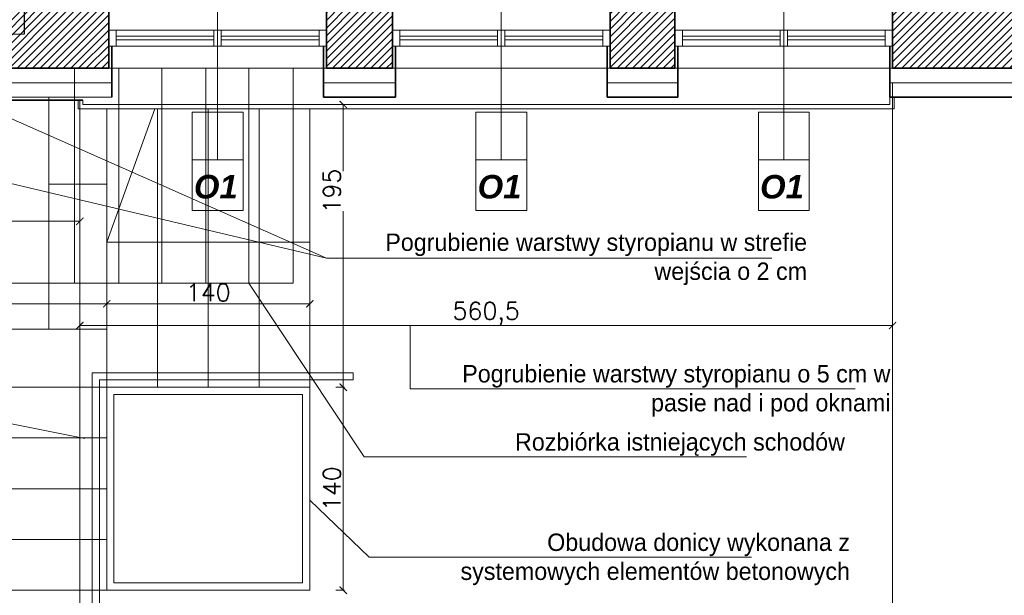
# Model space of a CAD drawing. Header units: millimetres. Extents: x -740 to 33545, y 5178 to 22494.
# Tile 130 of 250: x 10526 to 11205, y 9376 to 9773. Entities that reach past the tile are written whole.
import ezdxf
from ezdxf.lldxf.tags import DXFTag

# ---------------------------------------------------------------- set-up
doc = ezdxf.new("R2010")
doc.units = ezdxf.units.MM
doc.header["$MEASUREMENT"] = 0
doc.layers.get('Defpoints').update_dxf_attribs({"color": 252})
for name, color, linetype, lineweight in [('A_istniejÄ…ce Ĺ›ciany', 252, 'Continuous', 35), ('A_izolacja', 252, 'Continuous', 9), ('A_l.przerywana', 252, 'ICAD_ISO03W100', 9), ('A_okna wymieniane', 252, 'Continuous', 15), ('A_opisy', 252, 'Continuous', 15), ('A_Ĺ›ciany projektowane', 252, 'Continuous', 35), ('k_wyburzenia widoczne', 252, 'PNEUMATIC2', 18), ('l.przerywana', 252, 'ICAD_ISO03W100', 5), ('l.widokowa', 252, 'Continuous', 15), ('l.wypeĹ‚nien', 252, 'Continuous', 5), ('wymiarowanie', 252, 'Continuous', 9)]:
    doc.layers.add(name, color=color, linetype=linetype, lineweight=lineweight)
doc.styles.add('ARIALL', font='GOTHIC.TTF', dxfattribs={"height": 40})
doc.styles.add('ROMANS', font='romans')
doc.styles.add('styl2', font='simplex.shx')
doc.linetypes.add('BATTING', pattern='A,0.00254,-2.54,[134,ltypeshp.shx,S=2.54,R=0,X=-2.54,Y=0],-5.08,[134,ltypeshp.shx,S=2.54,R=180,X=2.54,Y=0],-2.54', length=10.16254)
tags = doc.linetypes.add('ICAD_ISO03W100', pattern=[30, 12, -18]).pattern_tags.tags
tags[6:7] = [DXFTag(74, 4), DXFTag(75, 0), DXFTag(340, '0'), DXFTag(46, 1.0), DXFTag(50, 0.0), DXFTag(44, 0.0), DXFTag(45, 0.0)]
tags[4:5] = [DXFTag(74, 4), DXFTag(75, 0), DXFTag(340, '0'), DXFTag(46, 1.0), DXFTag(50, 0.0), DXFTag(44, 0.0), DXFTag(45, 0.0)]
doc.linetypes.add('PNEUMATIC2', pattern='A,0.5,-0.25,["//",Standard,S=0.2,R=0,X=-0.1,Y=-0.1],-0.25', length=1)
doc.dimstyles.new('Skala 1-50', dxfattribs={"dimtxt": 12, "dimasz": 5, "dimexe": 1, "dimexo": 1, "dimgap": 1.5, "dimtad": 1, "dimdec": 1, "dimrnd": 0.5, "dimtxsty": 'styl2', "dimblk": 'ARCHTICK', "dimcen": 5, "dimadec": 0, "dimazin": 0, "dimtfac": 1, "dimtdec": 1, "dimtmove": 1, "dimatfit": 3, "dimldrblk": 'ARCHTICK', "dimfxl": 0, "dimlwd": -1, "dimlwe": -1, "dimarcsym": 0})

# ---------------------------------------------------------------- blocks, each defined once
blk = doc.blocks.new('_ArchTick')
at = {"color": 0, "linetype": 'ByBlock', "const_width": 0.15}
blk.add_lwpolyline([(-0.5, -0.5), (0.5, 0.5)], dxfattribs=at)
blk = doc.blocks.new('*D1743')
at = {"layer": 'Defpoints', "color": 0}
for p in [(10586.27, 9577.12), (10186.27, 9559.31), (10586.27, 9559.31)]:
    blk.add_point(p, dxfattribs=at)
at = {"layer": 'wymiarowanie', "color": 0}
for p, q in [((10186.27, 9572.12), (10186.27, 9578.12)), ((10586.27, 9572.12), (10586.27, 9578.12)), ((10186.27, 9577.12), (10586.27, 9577.12))]:
    blk.add_line(p, q, dxfattribs=at)
at = {"layer": 'wymiarowanie', "color": 0, "xscale": 5, "yscale": 5, "zscale": 5, "rotation": 180}
blk.add_blockref('_ArchTick', (10186.27, 9577.12), dxfattribs=at)
at = {"layer": 'wymiarowanie', "color": 0, "xscale": 5, "yscale": 5, "zscale": 5}
blk.add_blockref('_ArchTick', (10586.27, 9577.12), dxfattribs=at)
at = {"layer": 'wymiarowanie', "color": 0, "insert": (10386.27, 9584.92), "char_height": 12, "attachment_point": 5, "style": 'styl2'}
blk.add_mtext('400', dxfattribs=at)
blk = doc.blocks.new('*D1744')
at = {"layer": 'Defpoints', "color": 0}
for p in [(10726.27, 9577.12), (10586.27, 9559.31), (10726.27, 9552.16)]:
    blk.add_point(p, dxfattribs=at)
at = {"layer": 'wymiarowanie', "color": 0}
for p, q in [((10586.27, 9572.12), (10586.27, 9578.12)), ((10726.27, 9572.12), (10726.27, 9578.12)), ((10586.27, 9577.12), (10726.27, 9577.12))]:
    blk.add_line(p, q, dxfattribs=at)
at = {"layer": 'wymiarowanie', "color": 0, "xscale": 5, "yscale": 5, "zscale": 5, "rotation": 180}
blk.add_blockref('_ArchTick', (10586.27, 9577.12), dxfattribs=at)
at = {"layer": 'wymiarowanie', "color": 0, "xscale": 5, "yscale": 5, "zscale": 5}
blk.add_blockref('_ArchTick', (10726.27, 9577.12), dxfattribs=at)
at = {"layer": 'wymiarowanie', "color": 0, "insert": (10656.27, 9584.92), "char_height": 12, "attachment_point": 5, "style": 'styl2'}
blk.add_mtext('140', dxfattribs=at)
blk = doc.blocks.new('*D1888')
at = {"layer": 'Defpoints', "color": 0}
for p in [(10443.84, 9728.58), (10567.7, 9668.2), (10567.7, 9633.97)]:
    blk.add_point(p, dxfattribs=at)
at = {"layer": 'wymiarowanie', "color": 0}
for p, q in [((10443.84, 9638.97), (10443.84, 9632.97)), ((10567.7, 9638.97), (10567.7, 9632.97)), ((10443.84, 9633.97), (10567.7, 9633.97))]:
    blk.add_line(p, q, dxfattribs=at)
at = {"layer": 'wymiarowanie', "color": 0, "xscale": 5, "yscale": 5, "zscale": 5, "rotation": 180}
blk.add_blockref('_ArchTick', (10443.84, 9633.97), dxfattribs=at)
at = {"layer": 'wymiarowanie', "color": 0, "xscale": 5, "yscale": 5, "zscale": 5}
blk.add_blockref('_ArchTick', (10567.7, 9633.97), dxfattribs=at)
at = {"layer": 'wymiarowanie', "color": 0, "insert": (10505.77, 9641.62), "char_height": 12, "attachment_point": 5, "style": 'styl2'}
blk.add_mtext('124', dxfattribs=at)
blk = doc.blocks.new('*D1890')
at = {"layer": 'Defpoints', "color": 0}
for p in [(10567.7, 9717.58), (11128.02, 9719.58), (11128.02, 9562.04)]:
    blk.add_point(p, dxfattribs=at)
at = {"layer": 'wymiarowanie', "color": 0}
for p, q in [((10567.7, 9567.04), (10567.7, 9561.04)), ((11128.02, 9567.04), (11128.02, 9561.04)), ((10567.7, 9562.04), (11128.02, 9562.04))]:
    blk.add_line(p, q, dxfattribs=at)
at = {"layer": 'wymiarowanie', "color": 0, "xscale": 5, "yscale": 5, "zscale": 5, "rotation": 180}
blk.add_blockref('_ArchTick', (10567.7, 9562.04), dxfattribs=at)
at = {"layer": 'wymiarowanie', "color": 0, "xscale": 5, "yscale": 5, "zscale": 5}
blk.add_blockref('_ArchTick', (11128.02, 9562.04), dxfattribs=at)
at = {"layer": 'wymiarowanie', "color": 0, "insert": (10847.86, 9570.39), "char_height": 12, "attachment_point": 5, "style": 'styl2'}
blk.add_mtext('560,5', dxfattribs=at)
blk = doc.blocks.new('*D2153')
at = {"layer": 'Defpoints', "color": 0}
for p in [(10443.84, 9728.58), (10567.7, 9717.58), (10567.7, 9186.8)]:
    blk.add_point(p, dxfattribs=at)
at = {"layer": 'wymiarowanie', "color": 0}
for p, q in [((10443.84, 9191.8), (10443.84, 9185.8)), ((10567.7, 9191.8), (10567.7, 9185.8)), ((10443.84, 9186.8), (10567.7, 9186.8))]:
    blk.add_line(p, q, dxfattribs=at)
at = {"layer": 'wymiarowanie', "color": 0, "xscale": 5, "yscale": 5, "zscale": 5, "rotation": 180}
blk.add_blockref('_ArchTick', (10443.84, 9186.8), dxfattribs=at)
at = {"layer": 'wymiarowanie', "color": 0, "xscale": 5, "yscale": 5, "zscale": 5}
blk.add_blockref('_ArchTick', (10567.7, 9186.8), dxfattribs=at)
at = {"layer": 'wymiarowanie', "color": 0, "insert": (10505.77, 9194.45), "char_height": 12, "attachment_point": 5, "style": 'styl2'}
blk.add_mtext('124', dxfattribs=at)
blk = doc.blocks.new('*D2154')
at = {"layer": 'Defpoints', "color": 0}
for p in [(10737.7, 9739.58), (10567.7, 9717.58), (10737.7, 9186.8)]:
    blk.add_point(p, dxfattribs=at)
at = {"layer": 'wymiarowanie', "color": 0}
for p, q in [((10567.7, 9191.8), (10567.7, 9185.8)), ((10737.7, 9191.8), (10737.7, 9185.8)), ((10567.7, 9186.8), (10737.7, 9186.8))]:
    blk.add_line(p, q, dxfattribs=at)
at = {"layer": 'wymiarowanie', "color": 0, "xscale": 5, "yscale": 5, "zscale": 5, "rotation": 180}
blk.add_blockref('_ArchTick', (10567.7, 9186.8), dxfattribs=at)
at = {"layer": 'wymiarowanie', "color": 0, "xscale": 5, "yscale": 5, "zscale": 5}
blk.add_blockref('_ArchTick', (10737.7, 9186.8), dxfattribs=at)
at = {"layer": 'wymiarowanie', "color": 0, "insert": (10652.7, 9194.6), "char_height": 12, "attachment_point": 5, "style": 'styl2'}
blk.add_mtext('170', dxfattribs=at)
blk = doc.blocks.new('*D2155')
at = {"layer": 'Defpoints', "color": 0}
for p in [(10737.7, 9739.58), (10783.28, 9739.58), (10783.28, 9186.8)]:
    blk.add_point(p, dxfattribs=at)
at = {"layer": 'wymiarowanie', "color": 0}
for p, q in [((10737.7, 9191.8), (10737.7, 9185.8)), ((10783.28, 9191.8), (10783.28, 9185.8)), ((10737.7, 9186.8), (10783.28, 9186.8))]:
    blk.add_line(p, q, dxfattribs=at)
at = {"layer": 'wymiarowanie', "color": 0, "xscale": 5, "yscale": 5, "zscale": 5, "rotation": 180}
blk.add_blockref('_ArchTick', (10737.7, 9186.8), dxfattribs=at)
at = {"layer": 'wymiarowanie', "color": 0, "xscale": 5, "yscale": 5, "zscale": 5}
blk.add_blockref('_ArchTick', (10783.28, 9186.8), dxfattribs=at)
at = {"layer": 'wymiarowanie', "color": 0, "insert": (10760.49, 9195.15), "char_height": 12, "attachment_point": 5, "style": 'styl2'}
blk.add_mtext('45,5', dxfattribs=at)
blk = doc.blocks.new('*D2156')
at = {"layer": 'Defpoints', "color": 0}
for p in [(10783.28, 9739.58), (10933.28, 9739.58), (10933.28, 9186.8)]:
    blk.add_point(p, dxfattribs=at)
at = {"layer": 'wymiarowanie', "color": 0}
for p, q in [((10783.28, 9191.8), (10783.28, 9185.8)), ((10933.28, 9191.8), (10933.28, 9185.8)), ((10783.28, 9186.8), (10933.28, 9186.8))]:
    blk.add_line(p, q, dxfattribs=at)
at = {"layer": 'wymiarowanie', "color": 0, "xscale": 5, "yscale": 5, "zscale": 5, "rotation": 180}
blk.add_blockref('_ArchTick', (10783.28, 9186.8), dxfattribs=at)
at = {"layer": 'wymiarowanie', "color": 0, "xscale": 5, "yscale": 5, "zscale": 5}
blk.add_blockref('_ArchTick', (10933.28, 9186.8), dxfattribs=at)
at = {"layer": 'wymiarowanie', "color": 0, "insert": (10858.28, 9194.6), "char_height": 12, "attachment_point": 5, "style": 'styl2'}
blk.add_mtext('150', dxfattribs=at)
blk = doc.blocks.new('*D2157')
at = {"layer": 'Defpoints', "color": 0}
for p in [(10978.02, 9739.58), (11128.02, 9739.58), (11128.02, 9186.8)]:
    blk.add_point(p, dxfattribs=at)
at = {"layer": 'wymiarowanie', "color": 0}
for p, q in [((10978.02, 9191.8), (10978.02, 9185.8)), ((11128.02, 9191.8), (11128.02, 9185.8)), ((10978.02, 9186.8), (11128.02, 9186.8))]:
    blk.add_line(p, q, dxfattribs=at)
at = {"layer": 'wymiarowanie', "color": 0, "xscale": 5, "yscale": 5, "zscale": 5, "rotation": 180}
blk.add_blockref('_ArchTick', (10978.02, 9186.8), dxfattribs=at)
at = {"layer": 'wymiarowanie', "color": 0, "xscale": 5, "yscale": 5, "zscale": 5}
blk.add_blockref('_ArchTick', (11128.02, 9186.8), dxfattribs=at)
at = {"layer": 'wymiarowanie', "color": 0, "insert": (11053.02, 9194.6), "char_height": 12, "attachment_point": 5, "style": 'styl2'}
blk.add_mtext('150', dxfattribs=at)
blk = doc.blocks.new('*D2158')
at = {"layer": 'Defpoints', "color": 0}
for p in [(11128.02, 9739.58), (11214.13, 9719.58), (11214.13, 9186.8)]:
    blk.add_point(p, dxfattribs=at)
at = {"layer": 'wymiarowanie', "color": 0}
for p, q in [((11128.02, 9191.8), (11128.02, 9185.8)), ((11214.13, 9191.8), (11214.13, 9185.8)), ((11128.02, 9186.8), (11214.13, 9186.8))]:
    blk.add_line(p, q, dxfattribs=at)
at = {"layer": 'wymiarowanie', "color": 0, "xscale": 5, "yscale": 5, "zscale": 5, "rotation": 180}
blk.add_blockref('_ArchTick', (11128.02, 9186.8), dxfattribs=at)
at = {"layer": 'wymiarowanie', "color": 0, "xscale": 5, "yscale": 5, "zscale": 5}
blk.add_blockref('_ArchTick', (11214.13, 9186.8), dxfattribs=at)
at = {"layer": 'wymiarowanie', "color": 0, "insert": (11171.07, 9194.6), "char_height": 12, "attachment_point": 5, "style": 'styl2'}
blk.add_mtext('86', dxfattribs=at)
blk = doc.blocks.new('*D2350')
at = {"layer": 'Defpoints', "color": 0}
for p in [(10933.28, 9739.58), (10978.02, 9739.58), (10933.28, 9186.8)]:
    blk.add_point(p, dxfattribs=at)
at = {"layer": 'wymiarowanie', "color": 0}
for p, q in [((10933.28, 9191.8), (10933.28, 9185.8)), ((10978.02, 9191.8), (10978.02, 9185.8)), ((10978.02, 9186.8), (10933.28, 9186.8))]:
    blk.add_line(p, q, dxfattribs=at)
at = {"layer": 'wymiarowanie', "color": 0, "xscale": 5, "yscale": 5, "zscale": 5, "rotation": 180}
blk.add_blockref('_ArchTick', (10933.28, 9186.8), dxfattribs=at)
at = {"layer": 'wymiarowanie', "color": 0, "xscale": 5, "yscale": 5, "zscale": 5}
blk.add_blockref('_ArchTick', (10978.02, 9186.8), dxfattribs=at)
at = {"layer": 'wymiarowanie', "color": 0, "insert": (10955.65, 9195.15), "char_height": 12, "attachment_point": 5, "style": 'styl2'}
blk.add_mtext('44,5', dxfattribs=at)
blk = doc.blocks.new('*D2811')
at = {"layer": 'Defpoints', "color": 0}
for p in [(10726.27, 9519.58), (10749.3, 9519.58), (10726.27, 9379.58)]:
    blk.add_point(p, dxfattribs=at)
at = {"layer": 'wymiarowanie', "color": 0}
for p, q in [((10744.3, 9519.58), (10750.3, 9519.58)), ((10749.3, 9379.58), (10749.3, 9519.58)), ((10744.3, 9379.58), (10750.3, 9379.58))]:
    blk.add_line(p, q, dxfattribs=at)
at = {"layer": 'wymiarowanie', "color": 0, "xscale": 5, "yscale": 5, "zscale": 5}
for p, rotation in [((10749.3, 9519.58), 90), ((10749.3, 9379.58), 270)]:
    blk.add_blockref('_ArchTick', p, dxfattribs=dict(at, rotation=rotation))
at = {"layer": 'wymiarowanie', "color": 0, "insert": (10741.5, 9449.58), "char_height": 12, "attachment_point": 5, "rotation": 90, "style": 'styl2'}
blk.add_mtext('140', dxfattribs=at)
blk = doc.blocks.new('*D2812')
at = {"layer": 'Defpoints', "color": 0}
for p in [(10729.9, 9714.58), (10749.3, 9714.58), (10726.27, 9519.58)]:
    blk.add_point(p, dxfattribs=at)
at = {"layer": 'wymiarowanie', "color": 0}
for p, q in [((10744.3, 9714.58), (10750.3, 9714.58)), ((10749.3, 9714.58), (10749.3, 9668.65)), ((10749.3, 9519.58), (10749.3, 9641.02)), ((10744.3, 9519.58), (10750.3, 9519.58))]:
    blk.add_line(p, q, dxfattribs=at)
at = {"layer": 'wymiarowanie', "color": 0, "xscale": 5, "yscale": 5, "zscale": 5}
for p, rotation in [((10749.3, 9714.58), 90), ((10749.3, 9519.58), 270)]:
    blk.add_blockref('_ArchTick', p, dxfattribs=dict(at, rotation=rotation))
at = {"layer": 'wymiarowanie', "color": 0, "insert": (10741.5, 9654.84), "char_height": 12, "attachment_point": 5, "rotation": 90, "style": 'styl2'}
blk.add_mtext('195', dxfattribs=at)

msp = doc.modelspace()

# ---------------------------------------------------------------- hatches: boundary and pattern name
at = {"layer": 'l.wypeĹ‚nien'}
h = msp.add_hatch(dxfattribs=at)
h.set_pattern_fill('ANSI31', color=256, scale=30, style=0)
h.paths.add_polyline_path([(10913.66, 10402.52), (10997.39, 10402.52), (11117.42, 10402.52), (11176.61, 10402.52), (11176.61, 10401.46), (11164.43, 10401.46), (11164.43, 10399.14), (11180.1, 10399.14), (11180.1, 10402.52), (11291.35, 10402.52), (11291.35, 10359.34), (11212.91, 10359.34), (11212.91, 10281.34), (11174.51, 10281.34), (11174.51, 10359.34), (11117.42, 10359.34), (10913.66, 10359.34)])
h.paths.add_polyline_path([(11186.51, 10326.34), (11186.51, 10347.34), (11200.91, 10347.34), (11200.91, 10326.34)], flags=16)
h.paths.add_polyline_path([(11186.51, 10326.34), (11186.51, 10347.34), (11200.91, 10347.34), (11200.91, 10326.34)], flags=0)
h.paths.add_polyline_path([(11186.51, 10293.34), (11186.51, 10314.34), (11200.91, 10314.34), (11200.91, 10293.34)], flags=16)
h.paths.add_polyline_path([(11186.51, 10293.34), (11186.51, 10314.34), (11200.91, 10314.34), (11200.91, 10293.34)], flags=0)
h.paths.add_polyline_path([(11234.13, 9739.58), (11234.13, 9782.76), (11199.91, 9782.76), (11199.91, 9812.76), (11174.51, 9812.76), (11174.51, 9782.76), (11128.02, 9782.76), (11128.02, 9739.58)])
h.paths.add_polyline_path([(10477.77, 9782.76), (10504.8, 9782.76), (10504.8, 9762.76), (10529.35, 9762.99), (10529.35, 9782.76), (10587.7, 9782.76), (10587.7, 9739.58), (10477.77, 9739.58)])
h.paths.add_polyline_path([(10783.28, 9739.58), (10783.28, 9782.76), (10737.7, 9782.76), (10737.7, 9739.58)])
h.paths.add_polyline_path([(10978.02, 9739.58), (10978.02, 9782.76), (10933.28, 9782.76), (10933.28, 9739.58)])
h.paths.add_polyline_path([(10769.66, 10359.34), (10771.66, 10359.34), (10771.66, 10402.52), (10736.26, 10402.52), (10736.26, 10359.34)])
h.paths.add_polyline_path([(10457.77, 9739.58), (10457.77, 9782.76), (10477.77, 9782.76), (10477.77, 9739.58), (10470.93, 9739.58)])
h.paths.add_polyline_path([(10771.66, 10359.34), (10771.66, 10402.52), (10791.66, 10402.52), (10791.66, 10359.34)])
h.paths.add_polyline_path([(10913.66, 10359.34), (10913.66, 10402.52), (10893.66, 10402.52), (10893.66, 10359.34)])
h.paths.add_polyline_path([(10504.8, 9762.76), (10504.8, 9782.76), (10529.35, 9782.76), (10529.35, 9762.99)])

# ---------------------------------------------------------------- linework, layer by layer
at = {"layer": 'A_istniejÄ…ce Ĺ›ciany'}
for points in [[(10587.7, 9739.58), (10587.7, 9782.76)], [(10737.7, 9782.76), (10737.7, 9739.58)], [(10783.28, 9739.58), (10783.28, 9782.76)], [(10933.28, 9782.76), (10933.28, 9739.58)], [(10978.02, 9739.58), (10978.02, 9782.76)], [(11128.02, 9782.76), (11128.02, 9739.58)], [(10737.7, 9739.58), (10737.7, 9754.82)], [(10933.28, 9739.58), (10933.28, 9754.82)], [(11128.02, 9739.58), (11128.02, 9754.82)], [(10470.93, 9739.58), (10587.7, 9739.58)], [(10737.7, 9739.58), (10783.28, 9739.58)], [(10933.28, 9739.58), (10978.02, 9739.58)], [(11128.02, 9739.58), (11234.13, 9739.58)]]:
    msp.add_lwpolyline(points, dxfattribs=at)
at = {"layer": 'A_izolacja', "lineweight": 35}
for p, q in [((10589.7, 9754.82), (10589.7, 9719.58)), ((10735.7, 9754.82), (10735.7, 9719.58)), ((10785.28, 9754.82), (10785.28, 9719.58)), ((10931.28, 9754.82), (10931.28, 9719.58)), ((10980.02, 9754.82), (10980.02, 9719.58)), ((11126.02, 9754.82), (11126.02, 9719.58))]:
    msp.add_line(p, q, dxfattribs=at)
at = {"layer": 'A_izolacja', "linetype": 'BATTING', "ltscale": 0.1}
for points in [[(10469.24, 9729.58), (10589.7, 9729.58)], [(10735.7, 9729.58), (10785.28, 9729.58)], [(10931.28, 9729.58), (10980.02, 9729.58)], [(11126.02, 9729.58), (11236.13, 9729.58)]]:
    msp.add_lwpolyline(points, dxfattribs=at)
at = {"layer": 'A_izolacja'}
msp.add_lwpolyline([(10455.77, 9719.58), (10589.7, 9719.58)], dxfattribs=at)
at = {"layer": 'A_izolacja', "lineweight": 35}
for points in [[(10455.77, 9717.58), (10569.7, 9717.58)], [(10735.7, 9719.58), (10785.28, 9719.58)], [(10931.28, 9719.58), (10980.02, 9719.58)]]:
    msp.add_lwpolyline(points, dxfattribs=at)
at = {"layer": 'A_l.przerywana', "ltscale": 0.3}
for points in [[(10739.75, 9739.58), (10586.5, 9739.58)], [(10935.33, 9739.58), (10782.08, 9739.58)], [(11130.06, 9739.58), (10976.82, 9739.58)]]:
    msp.add_lwpolyline(points, dxfattribs=at)
at = {"layer": 'A_okna wymieniane'}
for points in [[(10592.78, 9765.83), (10587.7, 9765.83)], [(10587.7, 9765.83), (10587.7, 9754.82)], [(10591.58, 9765.83), (10660.16, 9765.83)], [(10592.78, 9754.82), (10592.78, 9765.83)], [(10660.16, 9761.6), (10592.78, 9761.6)], [(10592.78, 9761.6), (10592.78, 9759.06)], [(10665.24, 9765.83), (10660.16, 9765.83)], [(10660.16, 9765.83), (10660.16, 9754.82)], [(10660.16, 9759.06), (10660.16, 9761.6)], [(10665.24, 9754.82), (10665.24, 9765.83)], [(10665.24, 9765.83), (10734.67, 9765.83)], [(10732.62, 9761.6), (10665.24, 9761.6)], [(10665.24, 9761.6), (10665.24, 9759.06)], [(10737.7, 9765.83), (10732.62, 9765.83)], [(10732.62, 9765.83), (10732.62, 9754.82)], [(10732.62, 9759.06), (10732.62, 9761.6)], [(10737.7, 9754.82), (10737.7, 9765.83)], [(10788.36, 9765.83), (10783.28, 9765.83)], [(10783.28, 9765.83), (10783.28, 9754.82)], [(10787.16, 9765.83), (10855.74, 9765.83)], [(10788.36, 9754.82), (10788.36, 9765.83)], [(10855.74, 9761.6), (10788.36, 9761.6)], [(10788.36, 9761.6), (10788.36, 9759.06)], [(10860.82, 9765.83), (10855.74, 9765.83)], [(10855.74, 9765.83), (10855.74, 9754.82)], [(10855.74, 9759.06), (10855.74, 9761.6)], [(10860.82, 9754.82), (10860.82, 9765.83)], [(10860.82, 9765.83), (10930.25, 9765.83)], [(10928.2, 9761.6), (10860.82, 9761.6)], [(10860.82, 9761.6), (10860.82, 9759.06)], [(10933.28, 9765.83), (10928.2, 9765.83)], [(10928.2, 9765.83), (10928.2, 9754.82)], [(10928.2, 9759.06), (10928.2, 9761.6)], [(10933.28, 9754.82), (10933.28, 9765.83)], [(10983.1, 9765.83), (10978.02, 9765.83)], [(10978.02, 9765.83), (10978.02, 9754.82)], [(10981.9, 9765.83), (11050.48, 9765.83)], [(10983.1, 9754.82), (10983.1, 9765.83)], [(11050.48, 9761.6), (10983.1, 9761.6)], [(10983.1, 9761.6), (10983.1, 9759.06)], [(11055.56, 9765.83), (11050.48, 9765.83)], [(11050.48, 9765.83), (11050.48, 9754.82)], [(11050.48, 9759.06), (11050.48, 9761.6)], [(11055.56, 9754.82), (11055.56, 9765.83)], [(11055.56, 9765.83), (11124.98, 9765.83)], [(11122.94, 9761.6), (11055.56, 9761.6)], [(11055.56, 9761.6), (11055.56, 9759.06)], [(11128.02, 9765.83), (11122.94, 9765.83)], [(11122.94, 9765.83), (11122.94, 9754.82)], [(11122.94, 9759.06), (11122.94, 9761.6)], [(11128.02, 9754.82), (11128.02, 9765.83)], [(10587.7, 9754.82), (10592.78, 9754.82)], [(10660.16, 9754.82), (10591.58, 9754.82)], [(10592.78, 9759.06), (10660.16, 9759.06)], [(10660.16, 9754.82), (10665.24, 9754.82)], [(10665.24, 9759.06), (10732.62, 9759.06)], [(10734.67, 9754.82), (10665.24, 9754.82)], [(10732.62, 9754.82), (10737.7, 9754.82)], [(10783.28, 9754.82), (10788.36, 9754.82)], [(10855.74, 9754.82), (10787.16, 9754.82)], [(10788.36, 9759.06), (10855.74, 9759.06)], [(10855.74, 9754.82), (10860.82, 9754.82)], [(10860.82, 9759.06), (10928.2, 9759.06)], [(10930.25, 9754.82), (10860.82, 9754.82)], [(10928.2, 9754.82), (10933.28, 9754.82)], [(10978.02, 9754.82), (10983.1, 9754.82)], [(11050.48, 9754.82), (10981.9, 9754.82)], [(10983.1, 9759.06), (11050.48, 9759.06)], [(11050.48, 9754.82), (11055.56, 9754.82)], [(11055.56, 9759.06), (11122.94, 9759.06)], [(11124.98, 9754.82), (11055.56, 9754.82)], [(11122.94, 9754.82), (11128.02, 9754.82)]]:
    msp.add_lwpolyline(points, dxfattribs=at)
at = {"layer": 'A_opisy'}
for p, q in [((10662.7, 9681.91), (10662.7, 9815.38)), ((10858.28, 9681.91), (10858.28, 9815.38)), ((11053.02, 9681.91), (11053.02, 9815.38))]:
    msp.add_line(p, q, dxfattribs=at)
at = {"layer": 'A_opisy', "ltscale": 0.3}
for points in [[(10645.17, 9676.43), (10645.17, 9709.3), (10662.7, 9709.3), (10662.7, 9676.43)], [(10662.7, 9676.43), (10662.7, 9709.3), (10680.23, 9709.3), (10680.23, 9676.43)], [(10840.75, 9676.43), (10840.75, 9709.3), (10858.28, 9709.3), (10858.28, 9676.43)], [(10858.28, 9676.43), (10858.28, 9709.3), (10875.81, 9709.3), (10875.81, 9676.43)], [(11035.49, 9676.43), (11035.49, 9709.3), (11053.02, 9709.3), (11053.02, 9676.43)], [(11053.02, 9676.43), (11053.02, 9709.3), (11070.54, 9709.3), (11070.54, 9676.43)], [(10680.23, 9641.37), (10680.23, 9676.43), (10645.17, 9676.43), (10645.17, 9641.37)], [(10875.81, 9641.37), (10875.81, 9676.43), (10840.75, 9676.43), (10840.75, 9641.37)], [(11070.54, 9641.37), (11070.54, 9676.43), (11035.49, 9676.43), (11035.49, 9641.37)]]:
    msp.add_lwpolyline(points, close=True, dxfattribs=at)
at = {"layer": 'A_Ĺ›ciany projektowane'}
for p, q in [((10587.7, 9754.82), (10587.7, 9739.58)), ((10737.7, 9754.82), (10737.7, 9739.58)), ((10783.28, 9754.82), (10783.28, 9739.58)), ((10933.28, 9754.82), (10933.28, 9739.58)), ((10978.02, 9754.82), (10978.02, 9739.58)), ((11128.02, 9754.82), (11128.02, 9739.58))]:
    msp.add_line(p, q, dxfattribs=at)
msp.add_lwpolyline([(11126.02, 9719.58), (11216.13, 9719.58)], dxfattribs=at)
at = {"layer": 'k_wyburzenia widoczne', "ltscale": 20}
for points in [[(10564.07, 9591.42), (10564.07, 9739.58)], [(10594.55, 9591.42), (10594.55, 9739.58)], [(10624.18, 9591.42), (10624.18, 9739.58)], [(10654.66, 9591.42), (10654.66, 9739.58)], [(10684.29, 9591.42), (10684.29, 9739.58)], [(10714.77, 9591.42), (10714.77, 9739.58)], [(10714.77, 9591.42), (10714.77, 9617.66)], [(10109.41, 9591.42), (10714.77, 9591.42)], [(10714.77, 9591.42), (10684.29, 9591.42)]]:
    msp.add_lwpolyline(points, dxfattribs=at)
at = {"layer": 'l.przerywana', "lineweight": 30, "ltscale": 0.3}
msp.add_lwpolyline([(10504.8, 9927.76), (10529.35, 9927.76), (10529.35, 9762.99), (10504.8, 9762.76)], close=True, dxfattribs=at)
at = {"layer": 'l.przerywana', "ltscale": 0.3}
msp.add_lwpolyline([(10569.7, 9717.58), (10569.7, 9714.58), (11126.02, 9714.58), (11126.02, 9719.58)], dxfattribs=at)
at = {"layer": 'l.widokowa'}
for points in [[(10186.27, 9714.58), (10186.27, 9519.58), (10586.27, 9519.58), (10586.27, 9711.58)], [(10566.7, 9717.58), (10566.7, 9711.58), (11129.02, 9711.58), (11129.02, 9719.58)], [(10046.27, 9711.58), (10046.27, 9379.58), (10726.27, 9379.58), (10726.27, 9711.58)], [(10621.27, 9519.58), (10621.27, 9711.58)], [(10656.27, 9519.58), (10656.27, 9711.58)], [(10691.27, 9519.58), (10691.27, 9711.58)], [(10576.27, 9349.58), (10576.27, 9529.58), (10756.27, 9529.58)], [(10581.27, 9349.58), (10581.27, 9524.58), (10756.27, 9524.58)], [(10756.27, 9524.58), (10756.27, 9529.58)], [(10186.27, 9484.58), (10586.27, 9484.58)], [(10186.27, 9449.58), (10586.27, 9449.58)], [(10186.27, 9414.58), (10586.27, 9414.58)]]:
    msp.add_lwpolyline(points, dxfattribs=at)
for points in [[(10586.27, 9519.58), (10726.27, 9519.58), (10726.27, 9379.58), (10586.27, 9379.58)], [(10591.27, 9514.58), (10721.27, 9514.58), (10721.27, 9384.58), (10591.27, 9384.58)]]:
    msp.add_lwpolyline(points, close=True, dxfattribs=at)
at = {"layer": 'l.wypeĹ‚nien'}
for points in [[(10546.27, 9659.58), (10546.27, 9719.58)], [(10586.27, 9711.58), (10586.27, 9659.58), (10546.27, 9659.58)], [(10546.27, 9559.58), (10546.27, 9659.58), (10586.27, 9659.58), (10586.27, 9559.58), (10546.27, 9559.58)], [(10486.27, 9559.58), (10586.27, 9559.58), (10586.27, 9519.58), (10486.27, 9519.58), (10486.27, 9559.58)]]:
    msp.add_lwpolyline(points, dxfattribs=at)
at = {"layer": 'wymiarowanie', "linetype": 'ICAD_ISO03W100', "ltscale": 0.2}
for p, q in [((11128.02, 9729.58), (11128.02, 9191.8)), ((10567.7, 9717.58), (10567.7, 9191.8))]:
    msp.add_line(p, q, dxfattribs=at)
at = {"layer": 'wymiarowanie'}
for p, q in [((10737.86, 9608.55), (10275.96, 9717.58)), ((10737.86, 9608.55), (10491.32, 9717.58)), ((10586.27, 9619.58), (10619.46, 9711.58)), ((10586.27, 9619.58), (10726.27, 9619.58)), ((11044.7, 9608.55), (10737.86, 9608.55)), ((10684.29, 9591.42), (10763.72, 9471.53)), ((10795.35, 9518.56), (10795.35, 9562.04)), ((10394.57, 9519.58), (10571.27, 9484.27)), ((11102.19, 9518.56), (10795.35, 9518.56)), ((10763.72, 9471.53), (11027.38, 9471.53)), ((10726.27, 9441.6), (10767.18, 9402.33)), ((10767.18, 9402.33), (11030.84, 9402.33))]:
    msp.add_line(p, q, dxfattribs=at)

# ---------------------------------------------------------------- texts
at = {"layer": 'A_opisy', "ltscale": 0.3, "char_height": 16.2, "width": 109.7533, "attachment_point": 9, "style": 'ARIALL'}
for insert in [(10676.57, 9649.51), (10872.15, 9649.51), (11066.88, 9649.51)]:
    msp.add_mtext('{\\fArial|b1|i1|c238|p34;O1}', dxfattribs=dict(at, insert=insert))
at = {"layer": 'wymiarowanie', "insert": (10016.5, 9639.99), "char_height": 15, "width": 167.4466, "attachment_point": 1}
msp.add_mtext('\\pi62.25080;{\\fCentury Gothic|b0|i0|c238|p0;5x15}\\P\\pi72.99080;{\\fCentury Gothic|b0|i0|c238|p0;35}', dxfattribs=at)
at = {"layer": 'wymiarowanie', "linetype": 'Continuous', "char_height": 12, "width": 327.6277, "attachment_point": 3, "style": 'ROMANS'}
for s, insert in [('{\\fCentury Gothic|b0|i0|c238|p0;}\\P{\\fCentury Gothic|b0|i0|c238|p0;Pogrubienie warstwy styropianu w strefie }{\\fCentury Gothic|b0|i0|c238|p0;wejścia o 2 cm }', (11069.08, 9645.58)), ('{\\fCentury Gothic|b0|i0|c238|p0;Pogrubienie warstwy styropianu o 5 cm }{\\fCentury Gothic|b0|i0|c238|p0;w pasie nad i pod oknami }', (11126.57, 9534.91)), ('{\\fCentury Gothic|b0|i0|c238|p0;Rozbiórka istniejących schodów}\\P{\\fCentury Gothic|b0|i0|c238|p0;}\\P{\\fCentury Gothic|b0|i0|c238|p0; }', (11095.19, 9487.88)), ('{\\fCentury Gothic|b0|i0|c238|p0;Obudowa donicy wykonana z }\\P{\\fCentury Gothic|b0|i0|c238|p0;systemowych elementów betonowych}', (11098.65, 9418.68))]:
    msp.add_mtext(s, dxfattribs=dict(at, insert=insert))

# ---------------------------------------------------------------- dimensions: what is measured, and where the dimension line sits
at = {"layer": 'wymiarowanie'}
for base, p1, p2, picture, middle in [((10737.7, 9186.8), (10567.7, 9717.58), (10737.7, 9739.58), '*D2154', (10652.7, 9194.6)), ((10783.28, 9186.8), (10737.7, 9739.58), (10783.28, 9739.58), '*D2155', (10760.49, 9195.15)), ((10933.28, 9186.8), (10783.28, 9739.58), (10933.28, 9739.58), '*D2156', (10858.28, 9194.6)), ((10933.28, 9186.8), (10978.02, 9739.58), (10933.28, 9739.58), '*D2350', (10955.65, 9195.15)), ((11128.02, 9186.8), (10978.02, 9739.58), (11128.02, 9739.58), '*D2157', (11053.02, 9194.6)), ((11214.13, 9186.8), (11128.02, 9739.58), (11214.13, 9719.58), '*D2158', (11171.07, 9194.6)), ((10567.7, 9633.97), (10443.84, 9728.58), (10567.7, 9668.2), '*D1888', (10505.77, 9641.62)), ((10567.7, 9186.8), (10443.84, 9728.58), (10567.7, 9717.58), '*D2153', (10505.77, 9194.45)), ((11128.02, 9562.04), (10567.7, 9717.58), (11128.02, 9719.58), '*D1890', (10847.86, 9570.39)), ((10586.27, 9577.12), (10186.27, 9559.31), (10586.27, 9559.31), '*D1743', (10386.27, 9584.92)), ((10726.27, 9577.12), (10586.27, 9559.31), (10726.27, 9552.16), '*D1744', (10656.27, 9584.92))]:
    dim = msp.add_linear_dim(base=base, p1=p1, p2=p2, dimstyle='Skala 1-50', dxfattribs=at)
    dim.commit()
    dim.dimension.update_dxf_attribs({"geometry": picture, "text_midpoint": middle})
dim = msp.add_linear_dim(base=(10749.3, 9714.58), p1=(10726.27, 9519.58), p2=(10729.9, 9714.58), angle=90, dimstyle='Skala 1-50', dxfattribs=at)
dim.commit()
dim.dimension.update_dxf_attribs({"geometry": '*D2812', "text_midpoint": (10749.3, 9654.84), "dimtype": 160})
dim = msp.add_linear_dim(base=(10749.3, 9519.58), p1=(10726.27, 9379.58), p2=(10726.27, 9519.58), angle=90, dimstyle='Skala 1-50', dxfattribs=at)
dim.commit()
dim.dimension.update_dxf_attribs({"geometry": '*D2811', "text_midpoint": (10741.5, 9449.58)})

doc.saveas('drawing.dxf')
